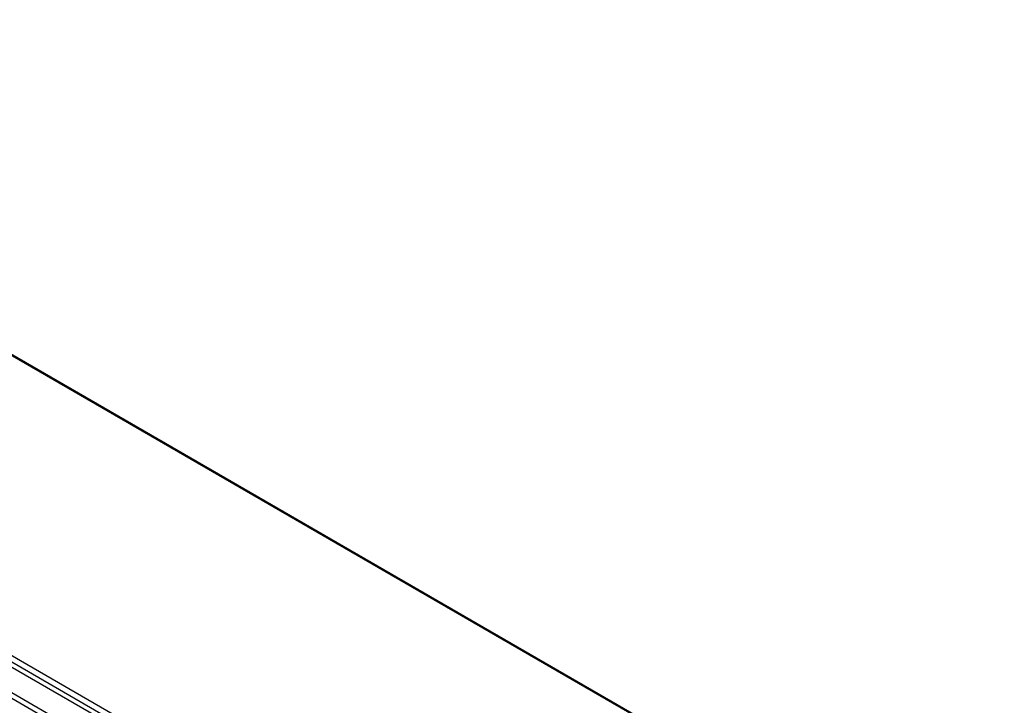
# Model space of a CAD drawing. Header units: inches. Extents: x 635 to 745, y 253 to 341.
# Tile 61 of 127: x 660 to 686, y 322 to 340. Entities that reach past the tile are written whole.
import ezdxf

# ---------------------------------------------------------------- set-up
doc = ezdxf.new("R2010")
doc.units = ezdxf.units.IN
doc.header["$MEASUREMENT"] = 0
doc.layers.add('Visible Edges(ANSI)', color=7, linetype='Continuous', lineweight=25)
doc.layers.add('Visible Tangent Edges(ANSI)', color=7, linetype='Continuous', lineweight=25)

msp = doc.modelspace()

# ---------------------------------------------------------------- linework, layer by layer
at = {"layer": 'Visible Edges(ANSI)'}
for p, q in [((644.063, 339.947), (693.953, 311.143)), ((636.069, 336.227), (686.701, 306.995))]:
    msp.add_line(p, q, dxfattribs=at)
at = {"layer": 'Visible Tangent Edges(ANSI)'}
for p, q in [((693.903, 311.138), (644.034, 339.93)), ((636.13, 336.328), (686.902, 307.015)), ((686.972, 307.136), (636.2, 336.449)), ((686.041, 306.533), (635.409, 335.765)), ((635.479, 335.887), (686.111, 306.654))]:
    msp.add_line(p, q, dxfattribs=at)

doc.saveas('drawing.dxf')
